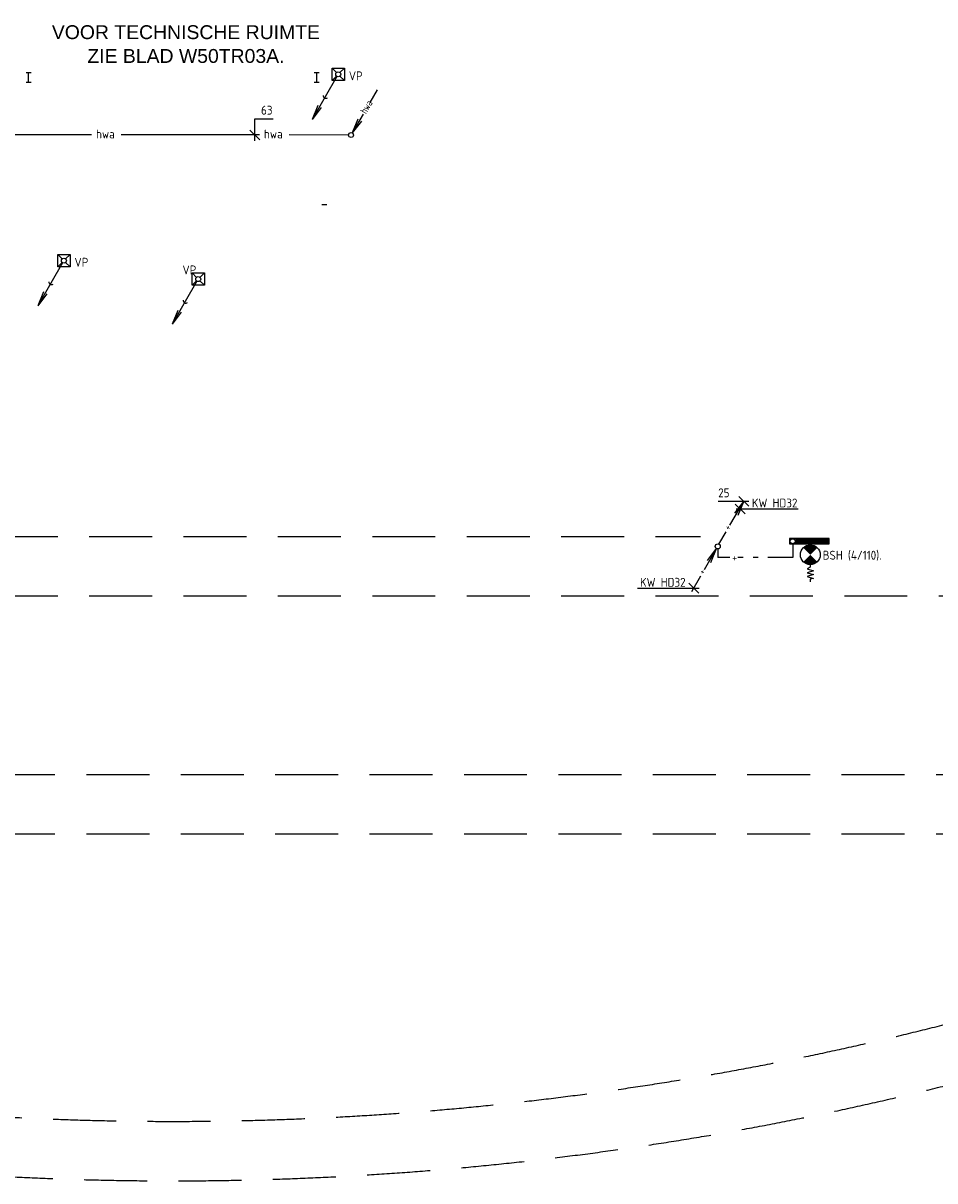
# Model space of a CAD drawing. Header units: millimetres. Extents: x -72189 to 24429, y 115 to 50981.
# Tile 2 of 10: x -49406 to -31008, y 6879 to 30239. Entities that reach past the tile are written whole.
import ezdxf
from ezdxf.enums import TextEntityAlignment as Align

# ---------------------------------------------------------------- set-up
doc = ezdxf.new("R2010")
doc.units = ezdxf.units.MM
doc.header["$LTSCALE"] = 100
for name, pattern in [('2322109', [10, 5, -2, 1, -2]), ('DASHED', [19.05, 12.7, -6.35]), ('KOUDWATER', [8.4, 4.8, -1.2, 1.2, -1.2]), ('KOUDWATERTAP', [1.1, 0.5, -0.25, 0.1, -0.25])]:
    doc.linetypes.add(name, pattern=pattern)
for name, color, linetype in [('50', 3, 'Continuous'), ('51', 6, 'Continuous'), ('51-LEIDING', 3, 'Continuous'), ('52', 3, 'Continuous'), ('53', 7, 'Continuous'), ('54', 3, 'Continuous'), ('61', 4, 'Continuous'), ('LBK', 7, 'Continuous'), ('ONDERGR', 7, 'Continuous'), ('SYM-W', 7, 'Continuous'), ('WL$1----_BOUWKUNDIG', 11, 'Continuous'), ('WL521---_D', 112, 'Continuous'), ('WL522---_VWA', 2, 'Continuous'), ('WL531---', 132, 'Continuous'), ('WL5310--_KW', 2, 'KOUDWATER'), ('WL5310--Bestaande_KW', 180, 'KOUDWATERTAP'), ('WM570---_MATEN-M', 7, 'Continuous')]:
    doc.layers.add(name, color=color, linetype=linetype)
doc.styles.add('ISO', font='ISO.SHX')
doc.styles.get("Standard").update_dxf_attribs({"font": 'ARIAL.TTF'})

# ---------------------------------------------------------------- blocks, each defined once
blk = doc.blocks.new('029')
at = {"layer": '51', "color": 1, "linetype": 'Continuous'}
for p in [(-0.25, -0.43), (-4.1, -6.31), (-3.42, -6.7)]:
    blk.add_line(p, (-5.25, -9.09), dxfattribs=at)
blk.add_circle((0, 0), 0.5, dxfattribs=at)
blk.add_arc((-2.47, -4.27), 0.567, 178.0725, 301.9275, dxfattribs=at)
blk = doc.blocks.new('8-15')
at = {"layer": '53'}
for p, q in [((-1.25, 1.25), (-0.35, 0.35)), ((-1.25, 1.25), (1.25, 1.25)), ((-1.25, -1.25), (-1.25, 1.25)), ((0.35, 0.35), (1.25, 1.25)), ((1.25, 1.25), (1.25, -1.25)), ((-1.25, -1.25), (-0.35, -0.35)), ((1.25, -1.25), (-1.25, -1.25)), ((0.35, -0.35), (1.25, -1.25))]:
    blk.add_line(p, q, dxfattribs=at)
at = {"layer": '53', "linetype": 'Continuous'}
blk.add_circle((0, 0), 0.5, dxfattribs=at)
blk = doc.blocks.new('$MAAT')
at = {"layer": 'SYM-W', "color": 1}
blk.add_line((1, 1), (-1, -1), dxfattribs=at)
blk = doc.blocks.new('I-PRO')
at = {"layer": 'ONDERGR', "color": 2, "linetype": 'Continuous'}
for p, q in [((-1, 2), (1, 2)), ((0, -2), (0, 2)), ((-1, -2), (1, -2))]:
    blk.add_line(p, q, dxfattribs=at)
blk = doc.blocks.new('033')
at = {"layer": '50', "color": 1, "linetype": 'Continuous'}
for p, q in [((5.25, 9.09), (3.8, 6.58)), ((2.44, 4.22), (0.25, 0.43)), ((1.4, 3.22), (0.25, 0.43)), ((2.08, 2.82), (0.25, 0.43))]:
    blk.add_line(p, q, dxfattribs=at)
blk.add_circle((0, 0), 0.5, dxfattribs=at)
at = {"layer": '50', "color": 7, "style": 'ISO', "width": 0.7}
blk.add_text('hwa', height=1.5, rotation=59.4545, dxfattribs=at).set_placement((3.04, 4.13))
blk = doc.blocks.new('113')
at = {"layer": '52', "color": 1, "linetype": 'Continuous'}
for p, q in [((2.47, 4.28), (5.25, 9.09)), ((3.42, 6.7), (5.25, 9.09)), ((4.1, 6.31), (5.25, 9.09)), ((0.25, 0.43), (1.71, 2.96))]:
    blk.add_line(p, q, dxfattribs=at)
blk.add_circle((0, 0), 0.5, dxfattribs=at)
at = {"layer": '52', "color": 7, "style": 'ISO', "width": 0.75}
blk.add_text('+', height=1.5, rotation=61.3721, dxfattribs=at).set_placement((2.41, 3.14))
blk = doc.blocks.new('D113')
at = {"layer": '52', "linetype": 'Continuous'}
blk.add_blockref('113', (0, 0), dxfattribs=at)
blk = doc.blocks.new('114')
at = {"layer": '52', "color": 1, "linetype": 'Continuous'}
for p, q in [((-2.69, -4.65), (-0.25, -0.43)), ((-2.08, -2.82), (-0.25, -0.43)), ((-1.4, -3.22), (-0.25, -0.43)), ((-5.25, -9.09), (-3.44, -5.97))]:
    blk.add_line(p, q, dxfattribs=at)
blk.add_circle((0, 0), 0.5, dxfattribs=at)
at = {"layer": '52', "color": 7, "style": 'ISO', "width": 0.75}
blk.add_text('+', height=1.5, rotation=61.3721, dxfattribs=at).set_placement((-2.75, -5.79))
blk = doc.blocks.new('D114')
at = {"layer": '52', "linetype": 'Continuous'}
blk.add_blockref('114', (0, 0), dxfattribs=at)
blk = doc.blocks.new('*X27')
at = {"color": 0}
for p, q in [((29158, 61986), (29262, 62089)), ((29158, 61999), (29248, 62089)), ((29158, 62013), (29235, 62089)), ((29158, 62026), (29222, 62089)), ((29158, 62040), (29208, 62089)), ((29158, 62053), (29195, 62089)), ((29158, 62067), (29181, 62089)), ((29158, 62080), (29168, 62089)), ((29158, 61972), (29268, 62082)), ((29158, 61959), (29268, 62069)), ((29158, 61945), (29268, 62055)), ((29158, 61932), (29268, 62042)), ((29158, 61918), (29268, 62028)), ((29158, 61905), (29268, 62015)), ((29158, 61891), (29268, 62001)), ((29158, 61878), (29268, 61988)), ((29158, 61865), (29268, 61975)), ((29158, 61851), (29268, 61961)), ((29158, 61838), (29268, 61948)), ((29158, 61824), (29268, 61934)), ((29158, 61811), (29268, 61921)), ((29158, 61797), (29268, 61907)), ((29158, 61784), (29268, 61894)), ((29158, 61770), (29268, 61880)), ((29158, 61757), (29268, 61867)), ((29158, 61743), (29268, 61853)), ((29158, 61730), (29268, 61840)), ((29158, 61716), (29268, 61826)), ((29158, 61703), (29268, 61813)), ((29158, 61689), (29268, 61799)), ((29158, 61676), (29268, 61786)), ((29158, 61662), (29268, 61772)), ((29158, 61649), (29268, 61759)), ((29158, 61636), (29268, 61746)), ((29158, 61622), (29268, 61732)), ((29158, 61609), (29268, 61719)), ((29158, 61595), (29268, 61705)), ((29158, 61582), (29268, 61692)), ((29158, 61568), (29268, 61678)), ((29158, 61555), (29268, 61665)), ((29158, 61541), (29268, 61651)), ((29158, 61528), (29268, 61638)), ((29158, 61514), (29268, 61624)), ((29158, 61501), (29268, 61611)), ((29158, 61487), (29268, 61597)), ((29158, 61474), (29268, 61584)), ((29158, 61460), (29268, 61570)), ((29158, 61447), (29268, 61557)), ((29158, 61433), (29268, 61543)), ((29158, 61420), (29268, 61530)), ((29168, 61416), (29268, 61517)), ((29182, 61416), (29268, 61503)), ((29195, 61416), (29268, 61490)), ((29209, 61416), (29268, 61476)), ((29222, 61416), (29268, 61463)), ((29236, 61416), (29268, 61449)), ((29249, 61416), (29268, 61436)), ((29263, 61416), (29268, 61422))]:
    blk.add_line(p, q, dxfattribs=at)
blk = doc.blocks.new('W3-44')
at = {"layer": '54', "color": 2, "const_width": 2}
for points in [[(1.29, 0.71, 0.414214), (1.29, -0.71, 1)], [(2.71, -0.71, 0.414214), (2.71, 0.71, 1)]]:
    blk.add_lwpolyline(points, format="xyb", dxfattribs=at)
at = {"layer": '54', "color": 7}
blk.add_lwpolyline([(4, 0), (4.5, 0), (4.88, -0.63), (5.26, 0.63), (5.63, -0.63), (6.01, 0.63), (6.39, -0.63), (6.77, 0.63), (6.96, 0), (7.46, 0)], dxfattribs=at)
at = {"layer": '54', "color": 2}
blk.add_circle((2, 0), 2, dxfattribs=at)

msp = doc.modelspace()

# ---------------------------------------------------------------- linework, layer by layer
at = {"color": 1}
msp.add_line((-34764, 20590), (-35383, 20590), dxfattribs=at)
at = {"layer": '50', "color": 1}
for p, q in [((-44732, 28311), (-44361, 28311)), ((-44732, 27861), (-44732, 28311))]:
    msp.add_line(p, q, dxfattribs=at)
at = {"layer": '51-LEIDING'}
for p, q in [((-33141, 19842), (-33941, 19842)), ((-33941, 19842), (-33941, 19732)), ((-33941, 19732), (-33141, 19732)), ((-33814, 19842), (-33814, 19732)), ((-33141, 19732), (-33141, 19842))]:
    msp.add_line(p, q, dxfattribs=at)
at = {"layer": 'LBK'}
msp.add_line((-43277, 26572), (-43377, 26572), dxfattribs=at)
at = {"layer": 'WL521---_D'}
for p, q in [((-48025, 27983), (-49939, 27984)), ((-44636, 27982), (-47425, 27983)), ((-42839, 27981), (-44036, 27982))]:
    msp.add_line(p, q, dxfattribs=at)
at = {"layer": 'WL531---', "linetype": '2322109'}
for p, q in [((-35389, 19630), (-35389, 19460)), ((-33876, 19734), (-33876, 19460)), ((-35148, 19460), (-35389, 19460)), ((-33876, 19460), (-34985, 19460))]:
    msp.add_line(p, q, dxfattribs=at)
msp.add_circle((-33877, 19785), 50, dxfattribs=at)
at = {"layer": 'WL5310--_KW', "color": 7, "linetype": 'Continuous'}
for p, q in [((-35039, 20536), (-34839, 20336)), ((-35016, 20437), (-33769, 20437)), ((-35972, 18936), (-35772, 18736)), ((-37008, 18836), (-35761, 18836))]:
    msp.add_line(p, q, dxfattribs=at)
at = {"layer": 'WM570---_MATEN-M', "linetype": 'DASHED'}
for p, q in [((-53789, 19881), (-35737, 19881)), ((-53789, 18681), (-21789, 18681)), ((-70989, 15081), (-21789, 15081)), ((-70989, 13881), (-21789, 13881))]:
    msp.add_line(p, q, dxfattribs=at)
for radius, start, end in [(63041, 247.03139, 292.96833), (64241, 246.32069, 293.67904)]:
    msp.add_arc((-46389, 71120), radius, start, end, dxfattribs=at)

# ---------------------------------------------------------------- block references
at = {"xscale": 100, "yscale": 100, "zscale": 100, "rotation": 90}
msp.add_blockref('$MAAT', (-34864, 20590), dxfattribs=at)
at = {"layer": '50', "xscale": -100, "yscale": 100, "zscale": 100}
msp.add_blockref('$MAAT', (-44732, 27982), dxfattribs=at)
at = {"layer": '51', "linetype": 'Continuous', "xscale": 100, "yscale": 100, "zscale": 100}
msp.add_blockref('029', (-43048, 29207), dxfattribs=at)
at = {"layer": '51', "color": 7, "linetype": 'Continuous', "xscale": 100, "yscale": 100, "zscale": 100}
for p in [(-43048, 29207), (-48584, 25446), (-45873, 25074)]:
    msp.add_blockref('8-15', p, dxfattribs=at)
at = {"layer": '51-LEIDING', "color": 1, "rotation": 270}
msp.add_blockref('*X27', (-95230, 49000), dxfattribs=at)
at = {"layer": '51-LEIDING', "xscale": 100, "yscale": 100, "zscale": 100, "rotation": 270}
msp.add_blockref('W3-44', (-33521, 19713), dxfattribs=at)
at = {"layer": '61', "color": 1, "linetype": 'Continuous', "xscale": 50, "yscale": 50, "zscale": 50}
for p in [(-49297, 29146), (-43481, 29146)]:
    msp.add_blockref('I-PRO', p, dxfattribs=at)
at = {"layer": 'WL521---_D', "xscale": 100, "yscale": 100, "zscale": 100}
msp.add_blockref('033', (-42789, 27981), dxfattribs=at)
at = {"layer": 'WL522---_VWA', "xscale": 100, "yscale": 100, "zscale": 100}
for p in [(-48584, 25446), (-45873, 25074)]:
    msp.add_blockref('029', p, dxfattribs=at)
at = {"layer": 'WL5310--Bestaande_KW', "linetype": 'KOUDWATERTAP', "xscale": 100, "yscale": 100, "zscale": 100}
for name in ['D113', 'D114']:
    msp.add_blockref(name, (-35389, 19681), dxfattribs=at)

# ---------------------------------------------------------------- texts
at = {"color": 1, "style": 'ISO'}
msp.add_text('25', height=180, dxfattribs=at).set_placement((-35380, 20672))
at = {"layer": '50', "color": 1, "style": 'ISO'}
msp.add_text('63', height=180, dxfattribs=at).set_placement((-44605, 28392))
at = {"layer": '51', "color": 1, "linetype": 'KOUDWATERTAP', "style": 'ISO'}
msp.add_text('VP', height=180, dxfattribs=at).set_placement((-42833, 29085))
at = {"layer": '51', "color": 7, "linetype": 'KOUDWATERTAP', "style": 'ISO'}
for p in [(-48369, 25324), (-46190, 25169)]:
    msp.add_text('VP', height=180, dxfattribs=at).set_placement(p)
at = {"layer": 'SYM-W', "color": 1, "style": 'ISO'}
for p in [(-47935, 27913), (-44546, 27913)]:
    msp.add_text('hwa', height=180, dxfattribs=at).set_placement(p)
at = {"layer": 'WL$1----_BOUWKUNDIG', "color": 6, "linetype": 'Continuous'}
for s, p in [('VOOR TECHNISCHE RUIMTE', (-46121, 30057)), ('ZIE BLAD W50TR03A.', (-46121, 29577))]:
    msp.add_text(s, height=280, dxfattribs=at).set_placement(p, align=Align.MIDDLE)
at = {"layer": 'WL531---', "linetype": '2322109', "style": 'ISO'}
msp.add_text('+', height=180, dxfattribs=at).set_placement((-35104, 19369))
at = {"layer": 'WL5310--_KW', "color": 7, "linetype": 'Continuous', "style": 'ISO'}
for p in [(-34701, 20466), (-36958, 18866)]:
    msp.add_text('KW HD32', height=180, dxfattribs=at).set_placement(p)
at = {"layer": 'WL5310--_KW', "color": 7, "style": 'ISO'}
msp.add_text('BSH (4/110).', height=180, dxfattribs=at).set_placement((-33271, 19413))

doc.saveas('drawing.dxf')
